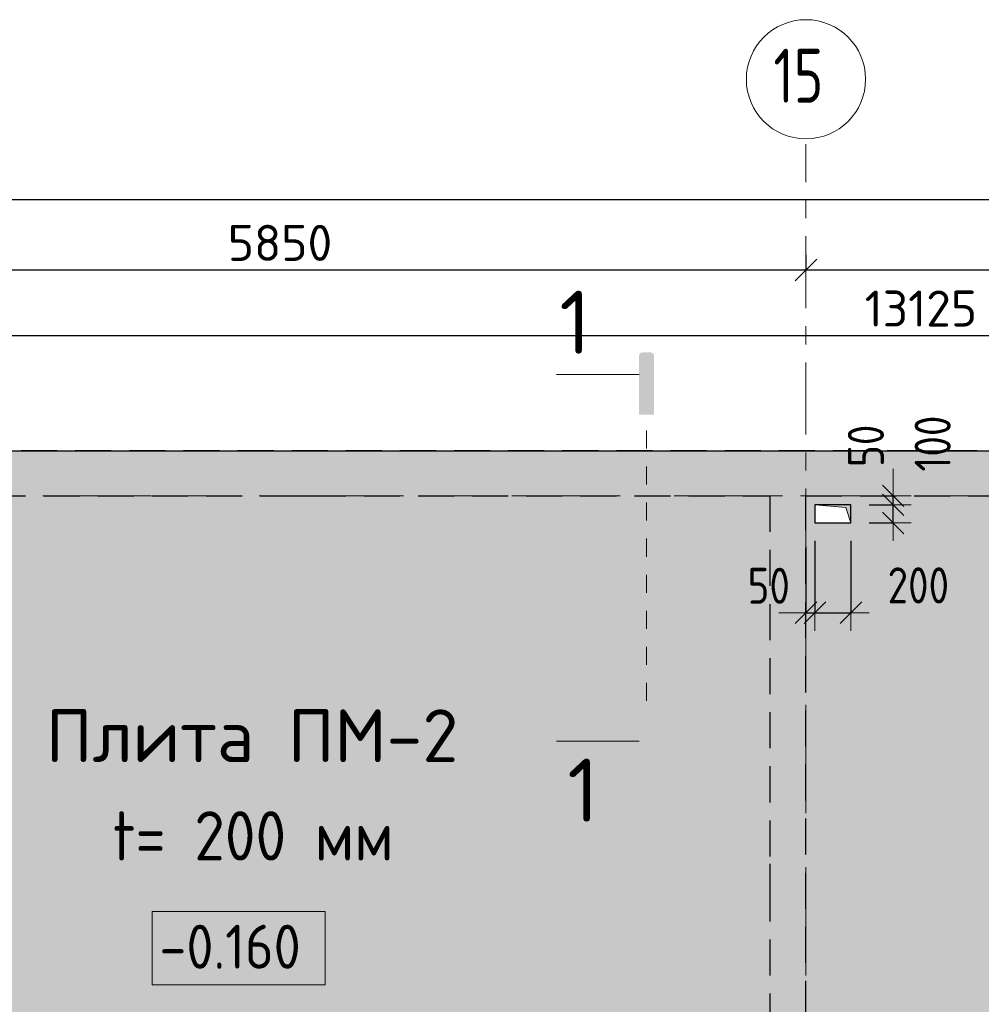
# Model space of a CAD drawing. Header units: metres. Extents: x -38 to 89, y -15 to 19.
# Tile 71 of 120: x 34.34 to 39.67, y 13.58 to 19.04. Entities that reach past the tile are written whole.
import ezdxf

# ---------------------------------------------------------------- set-up
doc = ezdxf.new("R2010")
doc.units = ezdxf.units.M
doc.header["$PDMODE"] = 65
for name, pattern in [('______11', [0.5, 0.4, -0.05, 0, -0.05]), ('______2', [0.27, 0.2, -0.07]), ('______5', [1.1, 0.8, -0.1, 0.1, -0.1]), ('______9', [0.1, 0, -0.1])]:
    doc.linetypes.add(name, pattern=pattern)
for name, color, linetype, lineweight in [('XR$2$Осевая линия (1)', 7, '______5', 13), ('XR$2$Размерная линия (1)', 7, 'Continuous', 13), ('XR$3$Перекрытие (1)', 7, 'Continuous', 35), ('XR$3$Текст_ примечание', 7, 'Continuous', 13), ('XR$4$Заливка', 7, 'Continuous', 13), ('XR$4$Перекрытие (1)', 7, 'Continuous', 35), ('XR$4$Размерная линия (1)', 7, 'Continuous', 13), ('XR$6$Стена (1)', 7, 'Continuous', 35)]:
    doc.layers.add(name, color=color, linetype=linetype, lineweight=lineweight)
doc.layers.add('XR$3$Макрос проема_ отверстия', color=7, linetype='Continuous', lineweight=13, true_color=0x2d2d2d)
doc.styles.add('ISOCPEUR', font='txt')
doc.dimstyles.new('DIMSTYLE_3', dxfattribs={"dimtxt": 0.2, "dimasz": 0.2, "dimexe": 0, "dimexo": 0, "dimgap": 0.1, "dimtad": 2, "dimdec": 0, "dimlfac": 1000, "dimrnd": 5, "dimzin": 12, "dimdsep": 46, "dimtxsty": 'ISOCPEUR', "dimblk1": 'ALL_ML_STRICH', "dimblk2": 'ALL_ML_STRICH', "dimsah": 1, "dimcen": 0, "dimclrd": 7, "dimclre": 256, "dimclrt": 7, "dimadec": 0, "dimazin": 0, "dimtfac": 1, "dimtdec": 0, "dimtix": 1, "dimtmove": 2, "dimatfit": 3, "dimfxl": 0, "dimtzin": 0, "dimlwd": 0, "dimlwe": -3, "dimarcsym": 0})
doc.dimstyles.new('DIMSTYLE_6', dxfattribs={"dimtxt": 0.2, "dimasz": 0.2, "dimexe": 0, "dimexo": 0, "dimgap": 0.1, "dimtad": 2, "dimdec": 0, "dimlfac": 1000, "dimrnd": 5, "dimzin": 12, "dimdsep": 46, "dimtxsty": 'ISOCPEUR', "dimblk1": 'ALL_ML_STRICH', "dimblk2": 'ALL_ML_STRICH', "dimsah": 1, "dimcen": 0, "dimclrd": 7, "dimclre": 256, "dimclrt": 7, "dimadec": 0, "dimazin": 0, "dimtfac": 1, "dimtdec": 0, "dimtix": 1, "dimtmove": 2, "dimatfit": 3, "dimfxl": 0, "dimtvp": 1.2, "dimtzin": 0, "dimlwd": 0, "dimlwe": -3, "dimarcsym": 0})
doc.dimstyles.new('DIMSTYLE_7', dxfattribs={"dimtxt": 0.2, "dimasz": 0.2, "dimexe": 0, "dimexo": 0, "dimgap": 0.1, "dimtad": 0, "dimdec": 0, "dimlfac": 1000, "dimrnd": 5, "dimzin": 12, "dimdsep": 46, "dimtxsty": 'ISOCPEUR', "dimblk1": 'ALL_ML_STRICH', "dimblk2": 'ALL_ML_STRICH', "dimsah": 1, "dimcen": 0, "dimclrd": 7, "dimclre": 256, "dimclrt": 7, "dimadec": 0, "dimazin": 0, "dimtfac": 1, "dimtdec": 0, "dimtix": 1, "dimtmove": 2, "dimatfit": 3, "dimfxl": 0, "dimtvp": 1.2, "dimtzin": 0, "dimlwd": 0, "dimlwe": -3, "dimarcsym": 0})

# ---------------------------------------------------------------- blocks, each defined once
blk = doc.blocks.new('ALL_ML_STRICH')
at = {"color": 0, "linetype": 'ByBlock', "lineweight": -2}
for p, q in [((-0.3, -0.3), (0.3, 0.3)), ((0, -0.5), (0, 0.5)), ((-1, 0), (0.5, 0))]:
    blk.add_line(p, q, dxfattribs=at)
blk = doc.blocks.new('*D19')
at = {"layer": 'DEFPOINTS', "color": 7, "linetype": 'Continuous', "lineweight": 13, "transparency": 33554687}
for p in [(0.5, 18.0429), (0.5, 17.9468), (61.6, 17.1197)]:
    blk.add_point(p, dxfattribs=at)
at = {"layer": 'XR$2$Размерная линия (1)', "color": 9, "linetype": 'Continuous', "lineweight": -2, "true_color": 0xc7c7c7, "transparency": 33554687}
for p, q in [((0.5, 17.9668), (0.5, 18.0429)), ((61.6, 17.1397), (61.6, 18.0429))]:
    blk.add_line(p, q, dxfattribs=at)
at = {"layer": 'XR$2$Размерная линия (1)', "color": 7, "linetype": 'Continuous', "lineweight": -2, "transparency": 33554687}
blk.add_line((0.5, 18.0429), (61.6, 18.0429), dxfattribs=at)
at = {"layer": 'XR$2$Размерная линия (1)', "color": 7, "linetype": 'Continuous', "lineweight": 13, "transparency": 33554687, "xscale": 0.2, "yscale": 0.2, "zscale": 0.2, "rotation": 180}
blk.add_blockref('ALL_ML_STRICH', (0.5, 18.0429), dxfattribs=at)
at = {"layer": 'XR$2$Размерная линия (1)', "color": 7, "linetype": 'Continuous', "lineweight": 13, "transparency": 33554687, "xscale": 0.2, "yscale": 0.2, "zscale": 0.2}
blk.add_blockref('ALL_ML_STRICH', (61.6, 18.0429), dxfattribs=at)
at = {"layer": 'XR$2$Размерная линия (1)', "color": 7, "linetype": 'Continuous', "lineweight": 13, "transparency": 33554687, "insert": (31.1, 18.1929), "char_height": 0.2, "width": 1, "attachment_point": 5, "style": 'ISOCPEUR'}
blk.add_mtext('\\A1;{61100}', dxfattribs=at)
blk = doc.blocks.new('*D28')
at = {"layer": 'DEFPOINTS', "color": 7, "linetype": 'Continuous', "lineweight": 13, "transparency": 33554687}
for p in [(38.7, 17.7556), (32.85, 17.7052), (32.85, 17.6528)]:
    blk.add_point(p, dxfattribs=at)
at = {"layer": 'XR$2$Размерная линия (1)', "color": 9, "linetype": 'Continuous', "lineweight": -2, "true_color": 0xc7c7c7, "transparency": 33554687}
for p, q in [((38.7, 17.7356), (38.7, 17.6528)), ((32.85, 17.6852), (32.85, 17.6528))]:
    blk.add_line(p, q, dxfattribs=at)
at = {"layer": 'XR$2$Размерная линия (1)', "color": 7, "linetype": 'Continuous', "lineweight": -2, "transparency": 33554687}
blk.add_line((32.85, 17.6528), (38.7, 17.6528), dxfattribs=at)
at = {"layer": 'XR$2$Размерная линия (1)', "color": 7, "linetype": 'Continuous', "lineweight": 13, "transparency": 33554687, "xscale": 0.2, "yscale": 0.2, "zscale": 0.2, "rotation": 180}
blk.add_blockref('ALL_ML_STRICH', (32.85, 17.6528), dxfattribs=at)
at = {"layer": 'XR$2$Размерная линия (1)', "color": 7, "linetype": 'Continuous', "lineweight": 13, "transparency": 33554687, "xscale": 0.2, "yscale": 0.2, "zscale": 0.2}
blk.add_blockref('ALL_ML_STRICH', (38.7, 17.6528), dxfattribs=at)
at = {"layer": 'XR$2$Размерная линия (1)', "color": 7, "linetype": 'Continuous', "lineweight": 13, "transparency": 33554687, "insert": (35.785, 17.8028), "char_height": 0.2, "width": 0.8, "attachment_point": 5, "style": 'ISOCPEUR'}
blk.add_mtext('\\A1;{5850}', dxfattribs=at)
blk = doc.blocks.new('*D29')
at = {"layer": 'DEFPOINTS', "color": 7, "linetype": 'Continuous', "lineweight": 13, "transparency": 33554687}
for p in [(38.7, 17.7556), (38.7, 17.6528), (43.05, 17.6744)]:
    blk.add_point(p, dxfattribs=at)
at = {"layer": 'XR$2$Размерная линия (1)', "color": 9, "linetype": 'Continuous', "lineweight": -2, "true_color": 0xc7c7c7, "transparency": 33554687}
for p, q in [((38.7, 17.7356), (38.7, 17.6528)), ((43.05, 17.6544), (43.05, 17.6528))]:
    blk.add_line(p, q, dxfattribs=at)
at = {"layer": 'XR$2$Размерная линия (1)', "color": 7, "linetype": 'Continuous', "lineweight": -2, "transparency": 33554687}
blk.add_line((38.7, 17.6528), (43.05, 17.6528), dxfattribs=at)
at = {"layer": 'XR$2$Размерная линия (1)', "color": 7, "linetype": 'Continuous', "lineweight": 13, "transparency": 33554687, "xscale": 0.2, "yscale": 0.2, "zscale": 0.2, "rotation": 180}
blk.add_blockref('ALL_ML_STRICH', (38.7, 17.6528), dxfattribs=at)
at = {"layer": 'XR$2$Размерная линия (1)', "color": 7, "linetype": 'Continuous', "lineweight": 13, "transparency": 33554687, "xscale": 0.2, "yscale": 0.2, "zscale": 0.2}
blk.add_blockref('ALL_ML_STRICH', (43.05, 17.6528), dxfattribs=at)
at = {"layer": 'XR$2$Размерная линия (1)', "color": 7, "linetype": 'Continuous', "lineweight": 13, "transparency": 33554687, "insert": (40.875, 17.8028), "char_height": 0.2, "width": 0.8, "attachment_point": 5, "style": 'ISOCPEUR'}
blk.add_mtext('\\A1;{4350}', dxfattribs=at)
blk = doc.blocks.new('Отображение проема', base_point=(-1.158, -49.309))
at = {"layer": 'XR$3$Макрос проема_ отверстия', "true_color": 0x000000, "transparency": 33554687}
blk.add_hatch(color=18, dxfattribs=at).paths.add_polyline_path([(-1.158, -50.109), (-1.045, -49.423), (-0.358, -49.309), (-1.158, -49.309)])
at = {"layer": 'XR$3$Макрос проема_ отверстия', "transparency": 33554687}
for p, q in [((-1.158, -50.109), (-1.158, -49.309)), ((-1.158, -49.309), (-0.358, -49.309)), ((-1.045, -49.423), (-0.358, -49.309)), ((-1.158, -50.109), (-1.045, -49.423))]:
    blk.add_line(p, q, dxfattribs=at)
blk = doc.blocks.new('*D235')
at = {"layer": 'DEFPOINTS', "color": 7, "linetype": 'Continuous', "lineweight": 13, "transparency": 33554687}
for p in [(38.7, 16.2197), (38.75, 16.25), (38.7, 15.7514)]:
    blk.add_point(p, dxfattribs=at)
at = {"layer": 'XR$4$Размерная линия (1)', "color": 9, "linetype": 'Continuous', "lineweight": -2, "true_color": 0xc7c7c7, "transparency": 33554687}
for p, q in [((38.7, 16.1197), (38.7, 15.7514)), ((38.75, 16.15), (38.75, 15.7514))]:
    blk.add_line(p, q, dxfattribs=at)
at = {"layer": 'XR$4$Размерная линия (1)', "color": 7, "linetype": 'Continuous', "lineweight": -2, "transparency": 33554687}
blk.add_line((38.7, 15.7514), (38.75, 15.7514), dxfattribs=at)
at = {"layer": 'XR$4$Размерная линия (1)', "color": 7, "linetype": 'Continuous', "lineweight": 13, "transparency": 33554687, "xscale": 0.2, "yscale": 0.2, "zscale": 0.2}
blk.add_blockref('ALL_ML_STRICH', (38.75, 15.7514), dxfattribs=at)
at = {"layer": 'XR$4$Размерная линия (1)', "color": 7, "linetype": 'Continuous', "lineweight": 13, "transparency": 33554687, "xscale": 0.2, "yscale": 0.2, "zscale": 0.2, "rotation": 180}
blk.add_blockref('ALL_ML_STRICH', (38.7, 15.7514), dxfattribs=at)
at = {"layer": 'XR$4$Размерная линия (1)', "color": 7, "linetype": 'Continuous', "lineweight": 13, "transparency": 33554687, "insert": (38.4942, 15.9011), "char_height": 0.2, "width": 0.333333, "attachment_point": 5, "style": 'ISOCPEUR'}
blk.add_mtext('\\W0.83;\\A1;{50}', dxfattribs=at)
blk = doc.blocks.new('*D236')
at = {"layer": 'DEFPOINTS', "color": 7, "linetype": 'Continuous', "lineweight": 13, "transparency": 33554687}
for p in [(38.75, 16.25), (38.95, 16.25), (38.75, 15.7514)]:
    blk.add_point(p, dxfattribs=at)
at = {"layer": 'XR$4$Размерная линия (1)', "color": 9, "linetype": 'Continuous', "lineweight": -2, "true_color": 0xc7c7c7, "transparency": 33554687}
for p, q in [((38.75, 16.15), (38.75, 15.7514)), ((38.95, 16.15), (38.95, 15.7514))]:
    blk.add_line(p, q, dxfattribs=at)
at = {"layer": 'XR$4$Размерная линия (1)', "color": 7, "linetype": 'Continuous', "lineweight": -2, "transparency": 33554687}
blk.add_line((38.75, 15.7514), (38.95, 15.7514), dxfattribs=at)
at = {"layer": 'XR$4$Размерная линия (1)', "color": 7, "linetype": 'Continuous', "lineweight": 13, "transparency": 33554687, "xscale": 0.2, "yscale": 0.2, "zscale": 0.2, "rotation": 180}
blk.add_blockref('ALL_ML_STRICH', (38.75, 15.7514), dxfattribs=at)
at = {"layer": 'XR$4$Размерная линия (1)', "color": 7, "linetype": 'Continuous', "lineweight": 13, "transparency": 33554687, "xscale": 0.2, "yscale": 0.2, "zscale": 0.2}
blk.add_blockref('ALL_ML_STRICH', (38.95, 15.7514), dxfattribs=at)
at = {"layer": 'XR$4$Размерная линия (1)', "color": 7, "linetype": 'Continuous', "lineweight": 13, "transparency": 33554687, "insert": (39.3234, 15.9033), "char_height": 0.2, "width": 0.5, "attachment_point": 5, "style": 'ISOCPEUR'}
blk.add_mtext('\\W0.83;\\A1;{200}', dxfattribs=at)
blk = doc.blocks.new('*D237')
at = {"layer": 'DEFPOINTS', "color": 7, "linetype": 'Continuous', "lineweight": 13, "transparency": 33554687}
for p in [(38.95, 16.35), (38.95, 16.25), (39.1839, 16.25)]:
    blk.add_point(p, dxfattribs=at)
at = {"layer": 'XR$4$Размерная линия (1)', "color": 9, "linetype": 'Continuous', "lineweight": -2, "true_color": 0xc7c7c7, "transparency": 33554687}
for p, q in [((39.05, 16.35), (39.1839, 16.35)), ((39.05, 16.25), (39.1839, 16.25))]:
    blk.add_line(p, q, dxfattribs=at)
at = {"layer": 'XR$4$Размерная линия (1)', "color": 7, "linetype": 'Continuous', "lineweight": -2, "transparency": 33554687}
blk.add_line((39.1839, 16.25), (39.1839, 16.35), dxfattribs=at)
at = {"layer": 'XR$4$Размерная линия (1)', "color": 7, "linetype": 'Continuous', "lineweight": 13, "transparency": 33554687, "xscale": 0.2, "yscale": 0.2, "zscale": 0.2}
for p, rotation in [((39.1839, 16.25), 270), ((39.1839, 16.35), 90)]:
    blk.add_blockref('ALL_ML_STRICH', p, dxfattribs=dict(at, rotation=rotation))
at = {"layer": 'XR$4$Размерная линия (1)', "color": 7, "linetype": 'Continuous', "lineweight": 13, "transparency": 33554687, "insert": (39.4027, 16.6896), "char_height": 0.2, "width": 0.5, "attachment_point": 5, "rotation": 90, "style": 'ISOCPEUR'}
blk.add_mtext('\\W0.83;\\A1;{100}', dxfattribs=at)
blk = doc.blocks.new('*D238')
at = {"layer": 'DEFPOINTS', "color": 7, "linetype": 'Continuous', "lineweight": 13, "transparency": 33554687}
for p in [(39.0128, 16.4), (38.95, 16.35), (39.1839, 16.35)]:
    blk.add_point(p, dxfattribs=at)
at = {"layer": 'XR$4$Размерная линия (1)', "color": 9, "linetype": 'Continuous', "lineweight": -2, "true_color": 0xc7c7c7, "transparency": 33554687}
for p, q in [((39.1128, 16.4), (39.1839, 16.4)), ((39.05, 16.35), (39.1839, 16.35))]:
    blk.add_line(p, q, dxfattribs=at)
at = {"layer": 'XR$4$Размерная линия (1)', "color": 7, "linetype": 'Continuous', "lineweight": -2, "transparency": 33554687}
blk.add_line((39.1839, 16.35), (39.1839, 16.4), dxfattribs=at)
at = {"layer": 'XR$4$Размерная линия (1)', "color": 7, "linetype": 'Continuous', "lineweight": 13, "transparency": 33554687, "xscale": 0.2, "yscale": 0.2, "zscale": 0.2}
for p, rotation in [((39.1839, 16.35), 270), ((39.1839, 16.4), 90)]:
    blk.add_blockref('ALL_ML_STRICH', p, dxfattribs=dict(at, rotation=rotation))
at = {"layer": 'XR$4$Размерная линия (1)', "color": 7, "linetype": 'Continuous', "lineweight": 13, "transparency": 33554687, "insert": (39.0328, 16.6772), "char_height": 0.2, "width": 0.333333, "attachment_point": 5, "rotation": 90, "style": 'ISOCPEUR'}
blk.add_mtext('\\W0.83;\\A1;{50}', dxfattribs=at)
blk = doc.blocks.new('*D505')
at = {"layer": 'DEFPOINTS', "color": 7, "linetype": 'Continuous', "lineweight": 13, "transparency": 33554687}
for p in [(32.725, 17.2887), (32.725, 16.65), (45.85, 16.65)]:
    blk.add_point(p, dxfattribs=at)
at = {"layer": 'XR$4$Размерная линия (1)', "color": 9, "linetype": 'Continuous', "lineweight": -2, "true_color": 0xc7c7c7, "transparency": 33554687}
for p, q in [((32.725, 16.75), (32.725, 17.2887)), ((45.85, 16.75), (45.85, 17.2887))]:
    blk.add_line(p, q, dxfattribs=at)
at = {"layer": 'XR$4$Размерная линия (1)', "color": 7, "linetype": 'Continuous', "lineweight": -2, "transparency": 33554687}
blk.add_line((32.725, 17.2887), (45.85, 17.2887), dxfattribs=at)
at = {"layer": 'XR$4$Размерная линия (1)', "color": 7, "linetype": 'Continuous', "lineweight": 13, "transparency": 33554687, "xscale": 0.2, "yscale": 0.2, "zscale": 0.2, "rotation": 180}
blk.add_blockref('ALL_ML_STRICH', (32.725, 17.2887), dxfattribs=at)
at = {"layer": 'XR$4$Размерная линия (1)', "color": 7, "linetype": 'Continuous', "lineweight": 13, "transparency": 33554687, "xscale": 0.2, "yscale": 0.2, "zscale": 0.2}
blk.add_blockref('ALL_ML_STRICH', (45.85, 17.2887), dxfattribs=at)
at = {"layer": 'XR$4$Размерная линия (1)', "color": 7, "linetype": 'Continuous', "lineweight": 13, "transparency": 33554687, "insert": (39.3375, 17.4387), "char_height": 0.2, "width": 1, "attachment_point": 5, "style": 'ISOCPEUR'}
blk.add_mtext('\\A1;{13125}', dxfattribs=at)

msp = doc.modelspace()

# ---------------------------------------------------------------- hatches: boundary and pattern name
at = {"linetype": 'Continuous', "lineweight": 25, "true_color": 0x000000, "transparency": 33554687}
for points in [[(37.7752, 17.178), (37.7757, 17.1805), (37.7766, 17.1829), (37.7777, 17.1852), (37.7791, 17.1873), (37.7808, 17.1892), (37.7827, 17.1909), (37.7849, 17.1923), (37.7871, 17.1935), (37.7896, 17.1943), (37.7921, 17.1948), (37.7946, 17.1949), (37.8391, 17.1949), (37.8417, 17.1948), (37.8442, 17.1943), (37.8466, 17.1935), (37.8489, 17.1923), (37.851, 17.1909), (37.853, 17.1892), (37.8546, 17.1873), (37.8561, 17.1852), (37.8572, 17.1829), (37.858, 17.1805), (37.8585, 17.178), (37.8587, 17.1754), (37.8587, 16.8504), (37.7751, 16.8504), (37.7751, 17.1754)], [(37.7752, 14.935), (37.7751, 14.9375), (37.7751, 15.2625), (37.8587, 15.2625), (37.8587, 14.9375), (37.8585, 14.935), (37.858, 14.9325), (37.8572, 14.93), (37.8561, 14.9278), (37.8546, 14.9256), (37.853, 14.9237), (37.851, 14.922), (37.8489, 14.9206), (37.8466, 14.9195), (37.8442, 14.9186), (37.8417, 14.9181), (37.8391, 14.918), (37.7946, 14.918), (37.7921, 14.9181), (37.7896, 14.9186), (37.7871, 14.9195), (37.7849, 14.9206), (37.7827, 14.922), (37.7808, 14.9237), (37.7791, 14.9256), (37.7777, 14.9278), (37.7766, 14.93), (37.7757, 14.9325)]]:
    msp.add_hatch(color=18, dxfattribs=at).paths.add_polyline_path(points, flags=16)
at = {"layer": 'XR$4$Заливка', "linetype": 'Continuous', "lineweight": 13, "true_color": 0xf1f1f1, "transparency": 33554687}
h = msp.add_hatch(color=7, dxfattribs=at)
h.paths.add_polyline_path([(32.725, -0.25), (38.6498, -0.25), (38.6498, 0.95), (41.525, 0.95), (41.525, -0.25), (45.35, -0.25), (45.35, 0.95), (47.8219, 0.95), (47.85, 1), (47.85, 1.4), (48.05, 1.4), (48.05, 1), (48.0781, 1), (48.225, 0.95), (48.225, -0.25), (52.25, -0.25), (52.25, 0.95), (54.6219, 0.95), (54.65, 1), (54.65, 1.4), (54.85, 1.4), (54.85, 1), (54.8781, 1), (55.05, 0.95), (55.05, 1.4), (55.25, 1.4), (55.25, 1), (55.2781, 1), (57.65, 0.95), (57.65, -0.25), (61.85, -0.25), (61.85, 16.65), (54.2, 16.65), (54.2, 15.4), (51.8281, 15.4), (51.8, 15.35), (51.8, 14.95), (51.6, 14.95), (51.6, 15.35), (51.5719, 15.35), (51.425, 15.4), (51.425, 15.3719), (51.375, 15.25), (51.175, 15.25), (51.175, 15.65), (51.375, 15.65), (51.375, 15.6781), (51.425, 15.85), (51.175, 15.85), (51.175, 16.25), (51.375, 16.25), (51.375, 16.2781), (51.425, 16.65), (48.7105, 16.65), (48.71, 14.5903), (45.65, 14.5903), (45.65, 16.65), (42.85, 16.65), (42.85, 11.79), (41.0797, 11.79), (41.0797, 16.65), (32.725, 16.65)])
h.paths.add_polyline_path([(51.375, 12.25), (51.175, 12.25), (51.175, 12.65), (51.375, 12.65)], flags=16)
h.paths.add_polyline_path([(51.175, 13.85), (51.375, 13.85), (51.375, 13.45), (51.175, 13.45)], flags=16)
h.paths.add_polyline_path([(43.05, 15.675), (43.05, 15.625), (43, 15.625), (43, 15.675)], flags=16)
h.paths.add_polyline_path([(43.1, 16.4), (43.2, 16.4), (43.2, 16.2), (43.1, 16.2)], flags=16)
h.paths.add_polyline_path([(47.825, 6.6), (48.025, 6.6), (48.025, 6.25), (47.825, 6.25)], flags=16)
h.paths.add_polyline_path([(51.175, 15.05), (51.375, 15.05), (51.375, 14.65), (51.175, 14.65)], flags=16)
h.paths.add_polyline_path([(33.175, 10), (33.175, 9.65), (32.975, 9.65), (32.975, 10)], flags=16)
h.paths.add_polyline_path([(32.95, 11.29), (32.95, 11.54), (33.2, 11.54), (33.2, 11.29)], flags=16)
h.paths.add_polyline_path([(35.325, 11.68), (35.725, 11.68), (35.725, 11.28), (35.325, 11.28)], flags=16)
h.paths.add_polyline_path([(51.175, 14.45), (51.375, 14.45), (51.375, 14.05), (51.175, 14.05)], flags=16)
h.paths.add_polyline_path([(33.325, 6.79), (33.325, 6.59), (32.975, 6.59), (32.975, 6.79)], flags=16)
h.paths.add_polyline_path([(41.0147, 9.52), (41.5147, 9.52), (41.5147, 9.36), (41.0147, 9.36)], flags=16)
h.paths.add_polyline_path([(51.6, 10.32), (51.95, 10.32), (51.95, 10.12), (51.6, 10.12)], flags=16)
h.paths.add_polyline_path([(51.6, 12.88), (52, 12.88), (52, 12.48), (51.6, 12.48)], flags=16)
h.paths.add_polyline_path([(46.15, 7.2), (46.55, 7.2), (46.55, 6.8), (46.15, 6.8)], flags=16)
h.paths.add_polyline_path([(46.8505, 7.08), (46.8505, 7.28), (47.0505, 7.28), (47.0505, 7.08)], flags=16)
h.paths.add_polyline_path([(47.8505, 7.08), (47.8505, 7.28), (48.0505, 7.28), (48.0505, 7.08)], flags=16)
h.paths.add_polyline_path([(52.125, 9.38), (52.125, 9.22), (51.625, 9.22), (51.625, 9.38)], flags=16)
h.paths.add_polyline_path([(49.96, 9.37), (49.96, 9.12), (49.71, 9.12), (49.71, 9.37)], flags=16)
h.paths.add_polyline_path([(51, 7), (51, 7.2), (51.35, 7.2), (51.35, 7)], flags=16)
h.paths.add_polyline_path([(52.585, 9.38), (52.585, 9.22), (52.285, 9.22), (52.285, 9.38)], flags=16)
h.paths.add_polyline_path([(52.8, 9.4019), (53.15, 9.4019), (53.15, 9.2019), (52.8, 9.2019)], flags=16)
h.paths.add_polyline_path([(53.57, 9), (53.92, 9), (53.92, 8.8), (53.57, 8.8)], flags=16)
h.paths.add_polyline_path([(54.04, 8.8), (54.04, 9), (54.24, 9), (54.24, 8.8)], flags=16)
h.paths.add_polyline_path([(54.425, 6.7), (54.425, 7.1), (54.825, 7.1), (54.825, 6.7)], flags=16)
h.paths.add_polyline_path([(54.945, 10.7), (54.545, 10.7), (54.545, 11.1), (54.945, 11.1)], flags=16)
h.paths.add_polyline_path([(54.62, 8.75), (54.62, 8.95), (54.97, 8.95), (54.97, 8.75)], flags=16)
h.paths.add_polyline_path([(54.825, 6.15), (54.625, 6.15), (54.625, 6.5), (54.825, 6.5)], flags=16)
h.paths.add_polyline_path([(55.075, 6.18), (55.075, 6.58), (55.475, 6.58), (55.475, 6.18)], flags=16)
h.paths.add_polyline_path([(55.125, 5.3), (55.075, 5.3), (55.075, 5.35), (55.125, 5.35)], flags=16)
h.paths.add_polyline_path([(55.075, 5.85), (55.075, 5.9), (55.125, 5.9), (55.125, 5.85)], flags=16)
h.paths.add_polyline_path([(55.275, 10.725), (55.225, 10.725), (55.225, 10.775), (55.275, 10.775)], flags=16)
h.paths.add_polyline_path([(55.775, 10.725), (55.775, 10.775), (55.825, 10.775), (55.825, 10.725)], flags=16)
h.paths.add_polyline_path([(57.2, 6.17), (56.95, 6.17), (56.95, 6.62), (57.2, 6.62)], flags=16)
h.paths.add_polyline_path([(57.2, 9.19), (57.6, 9.19), (57.6, 8.79), (57.2, 8.79)], flags=16)
h.paths.add_polyline_path([(41.35, 1), (41.15, 1), (41.15, 1.4), (41.35, 1.4)], flags=16)
h.paths.add_polyline_path([(61.6, 9.8), (61.4, 9.8), (61.4, 10.3), (61.6, 10.3)], flags=16)
h.paths.add_polyline_path([(33.3499, 8.9317), (33.3499, 8.5317), (32.9499, 8.5317), (32.9499, 8.9317)], flags=16)
h.paths.add_polyline_path([(38.75, 16.35), (38.95, 16.35), (38.95, 16.25), (38.75, 16.25)], flags=16)
h.paths.add_polyline_path([(39.05, 6.85), (38.85, 6.85), (38.85, 7.2), (39.05, 7.2)], flags=16)
h.paths.add_polyline_path([(42.85, 9.125), (42.15, 9.125), (42.15, 9.505), (42.85, 9.505)], flags=16)
h.paths.add_polyline_path([(42.62, 7.17), (43.02, 7.17), (43.02, 6.87), (42.62, 6.87)], flags=16)
h.paths.add_polyline_path([(35.0662, 5.757), (35.081, 5.7366), (35.0888, 5.7126), (35.0888, 5.6874), (35.081, 5.6634), (35.0662, 5.643), (35.0458, 5.6281), (35.0218, 5.6203), (34.9965, 5.6203), (34.9725, 5.6281), (34.9521, 5.643), (34.9373, 5.6634), (34.9295, 5.6874), (34.9295, 5.7126), (34.9373, 5.7366), (34.9521, 5.757), (34.9725, 5.7719), (34.9965, 5.7797), (35.0218, 5.7797), (35.0458, 5.7719)], flags=16)
h.paths.add_polyline_path([(45.15, 7.15), (45.15, 7.2), (45.2, 7.2), (45.2, 7.15)], flags=16)
h.paths.add_polyline_path([(45.75, 7.15), (45.7, 7.15), (45.7, 7.2), (45.75, 7.2)], flags=16)
h.paths.add_polyline_path([(45.9, 11.4), (45.9, 11.65), (46.15, 11.65), (46.15, 11.4)], flags=16)
h.paths.add_polyline_path([(41.935, 9.36), (41.665, 9.36), (41.665, 9.52), (41.935, 9.52)], flags=16)
h.paths.add_polyline_path([(48.275, 5.8), (48.275, 5.85), (48.325, 5.85), (48.325, 5.8)], flags=16)
h.paths.add_polyline_path([(48.625, 11.68), (48.625, 11.28), (48.225, 11.28), (48.225, 11.68)], flags=16)
h.paths.add_polyline_path([(41.35, 6.87), (40.95, 6.87), (40.95, 7.27), (41.35, 7.27)], flags=16)
h.paths.add_polyline_path([(37.1, 4.7), (37.05, 4.7), (37.05, 4.75), (37.1, 4.75)], flags=16)
h.paths.add_polyline_path([(41.575, 6.32), (41.575, 6.67), (41.775, 6.67), (41.775, 6.32)], flags=16)
h.paths.add_polyline_path([(39.2126, 4.76), (39.1874, 4.76), (39.1634, 4.7678), (39.143, 4.7827), (39.1281, 4.8031), (39.1203, 4.8271), (39.1203, 4.8523), (39.1281, 4.8763), (39.143, 4.8967), (39.1634, 4.9116), (39.1874, 4.9194), (39.2126, 4.9194), (39.2366, 4.9116), (39.257, 4.8967), (39.2719, 4.8763), (39.2797, 4.8523), (39.2797, 4.8271), (39.2719, 4.8031), (39.257, 4.7827), (39.2366, 4.7678)], flags=16)
h.paths.add_polyline_path([(42.005, 6.87), (41.605, 6.87), (41.605, 7.27), (42.005, 7.27)], flags=16)
h.paths.add_polyline_path([(37.1, 4.2), (37.1, 4.15), (37.05, 4.15), (37.05, 4.2)], flags=16)
h.paths.add_polyline_path([(41.1259, 6.47), (41.1259, 6.67), (41.3259, 6.67), (41.3259, 6.47)], flags=16)
h.paths.add_polyline_path([(48.65, 6.8), (48.25, 6.8), (48.25, 7.2), (48.65, 7.2)], flags=16)
h.paths.add_polyline_path([(48.275, 6.35), (48.275, 6.4), (48.325, 6.4), (48.325, 6.35)], flags=16)
h.paths.add_polyline_path([(48.87, 11.08), (48.87, 10.88), (48.52, 10.88), (48.52, 11.08)], flags=16)
h.paths.add_polyline_path([(49.4, 6.8), (49.4, 7.1), (49.8, 7.1), (49.8, 6.8)], flags=16)

# ---------------------------------------------------------------- linework, layer by layer
at = {"color": 7, "linetype": 'Continuous', "lineweight": 13, "transparency": 33554687}
for p, q in [((37.7751, 17.0734), (37.3183, 17.0734)), ((37.7751, 15.0395), (37.3183, 15.0395))]:
    msp.add_line(p, q, dxfattribs=at)
at = {"color": 7, "linetype": '______9', "lineweight": 13, "transparency": 33554687}
msp.add_line((37.8169, 15.2625), (37.8169, 16.8504), dxfattribs=at)
at = {"layer": 'XR$2$Осевая линия (1)', "color": 253, "linetype": '______11', "lineweight": 13, "true_color": 0xa0a0a0, "transparency": 33554687}
for p, q in [((38.7, 8.34), (38.7, 18.35)), ((-2.63, 16.4), (62.6, 16.4))]:
    msp.add_line(p, q, dxfattribs=at)
at = {"layer": 'XR$2$Осевая линия (1)', "color": 7, "linetype": 'Continuous', "lineweight": 13, "transparency": 33554687}
msp.add_circle((38.7004, 18.7101), 0.3304, dxfattribs=at)
at = {"layer": 'XR$3$Перекрытие (1)', "color": 7, "linetype": 'Continuous', "lineweight": 13, "transparency": 33554687}
for p, q in [((41.0797, 16.65), (32.725, 16.65)), ((38.95, 16.35), (38.75, 16.35)), ((38.75, 16.35), (38.75, 16.25)), ((38.95, 16.25), (38.95, 16.35)), ((38.75, 16.25), (38.95, 16.25))]:
    msp.add_line(p, q, dxfattribs=at)
at = {"layer": 'XR$3$Текст_ примечание', "color": 7, "linetype": 'Continuous', "lineweight": 13, "transparency": 33554687}
msp.add_lwpolyline([(35.076, 13.6882), (36.0348, 13.6882), (36.0348, 14.0944), (35.076, 14.0944), (35.076, 13.6882)], dxfattribs=at)
at = {"layer": 'XR$4$Перекрытие (1)', "color": 7, "linetype": 'Continuous', "lineweight": 25, "transparency": 33554687}
for p, q in [((32.725, 16.65), (41.0797, 16.65)), ((38.75, 16.35), (38.75, 16.25)), ((38.95, 16.35), (38.75, 16.35)), ((38.95, 16.25), (38.95, 16.35)), ((38.75, 16.25), (38.95, 16.25))]:
    msp.add_line(p, q, dxfattribs=at)
at = {"layer": 'XR$6$Стена (1)', "color": 253, "linetype": '______2', "lineweight": -3, "true_color": 0xa0a0a0, "transparency": 33554687}
for p, q in [((45.65, 16.65), (32.95, 16.65)), ((32.975, 16.4), (35.83, 16.4)), ((35.83, 16.4), (35.95, 16.4)), ((35.95, 16.4), (38.5, 16.4)), ((38.5, 16.4), (38.5, 14.3595)), ((38.7, 11.71), (38.7, 16.4)), ((38.7, 16.4), (40.8797, 16.4)), ((38.5, 14.3595), (38.5, 14.2395)), ((38.5, 14.2395), (38.5, 12.5395))]:
    msp.add_line(p, q, dxfattribs=at)

# ---------------------------------------------------------------- block references
at = {"layer": 'XR$3$Макрос проема_ отверстия', "transparency": 33554687, "xscale": -0.25, "yscale": 0.1250000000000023}
msp.add_blockref('Отображение проема', (38.95, 16.35), dxfattribs=at)

# ---------------------------------------------------------------- texts
at = {"color": 7, "linetype": 'Continuous', "lineweight": 13, "transparency": 33554687, "char_height": 0.35, "width": 0.272222, "attachment_point": 5, "style": 'ISOCPEUR'}
for insert in [(37.421, 17.3624), (37.4654, 14.7673)]:
    msp.add_mtext('\\A1;{\\fISOCPEUR|i0|b0;\\H0.350000;\\W1.000000;\\C7;1}\\P', dxfattribs=dict(at, insert=insert))
at = {"layer": 'XR$2$Осевая линия (1)', "color": 7, "linetype": 'Continuous', "lineweight": 13, "transparency": 33554687, "insert": (38.5204, 18.5796), "char_height": 0.3, "width": 0.472281, "attachment_point": 7, "style": 'ISOCPEUR'}
msp.add_mtext('\\W0.75;15', dxfattribs=at)
at = {"layer": 'XR$3$Текст_ примечание', "color": 7, "linetype": 'Continuous', "lineweight": 13, "transparency": 33554687, "style": 'ISOCPEUR'}
for s, insert, char_height, width, attachment_point in [('\\A1;{\\fISOCPEUR|i0|b0;\\H0.292500;\\W1.000000;\\C7;Плита ПМ-2}\\P', (35.63, 15.0694), 0.2925, 2.3655, 5), ('\\A1;{\\fISOCPEUR|i0|b0;\\H0.273000;\\W0.909091;\\C7;t= 200 мм}\\P', (34.8568, 14.3777), 0.273, 1.65894, 7), ('\\W0.90;-0.160', (35.1166, 13.7776), 0.24375, 0.986475, 7)]:
    msp.add_mtext(s, dxfattribs=dict(at, insert=insert, char_height=char_height, width=width, attachment_point=attachment_point))

# ---------------------------------------------------------------- dimensions: what is measured, and where the dimension line sits
at = {"layer": 'XR$2$Размерная линия (1)', "color": 7, "linetype": 'Continuous', "lineweight": 13, "transparency": 33554687}
for base, p1, p2, picture, middle in [((61.6, 18.0429), (0.5, 17.9668), (61.6, 17.1397), '*D19', (31.1, 18.1929)), ((38.7, 17.6528), (32.85, 17.6852), (38.7, 17.7356), '*D28', (35.785, 17.8028)), ((43.05, 17.6528), (38.7, 17.7356), (43.05, 17.6544), '*D29', (40.875, 17.8028))]:
    dim = msp.add_linear_dim(base=base, p1=p1, p2=p2, dimstyle='DIMSTYLE_3', override={"dimpost": '<>', "dimclrd": 7, "dimclre": 9, "dimclrt": 7, "dimlwd": 0, "dimlwe": 65533}, dxfattribs=at)
    dim.commit()
    dim.dimension.update_dxf_attribs({"geometry": picture, "text_midpoint": middle, "dimtype": 160})
at = {"layer": 'XR$4$Размерная линия (1)', "color": 7, "linetype": 'Continuous', "lineweight": 13, "transparency": 33554687}
for base, p1, p2, dimstyle, picture, middle in [((45.85, 17.2887), (32.725, 16.75), (45.85, 16.75), 'DIMSTYLE_3', '*D505', (39.3375, 17.4387)), ((38.75, 15.7514), (38.7, 16.1197), (38.75, 16.15), 'DIMSTYLE_6', '*D235', (38.4942, 15.9011)), ((38.95, 15.7514), (38.75, 16.15), (38.95, 16.15), 'DIMSTYLE_6', '*D236', (39.3234, 15.9033))]:
    dim = msp.add_linear_dim(base=base, p1=p1, p2=p2, dimstyle=dimstyle, override={"dimpost": '<>', "dimclrd": 7, "dimclre": 9, "dimclrt": 7, "dimlwd": 0, "dimlwe": 65533}, dxfattribs=at)
    dim.commit()
    dim.dimension.update_dxf_attribs({"geometry": picture, "text_midpoint": middle, "dimtype": 160})
for base, p1, p2, dimstyle, picture, middle in [((39.1839, 16.35), (39.05, 16.25), (39.05, 16.35), 'DIMSTYLE_7', '*D237', (39.4027, 16.6896)), ((39.1839, 16.4), (39.05, 16.35), (39.1128, 16.4), 'DIMSTYLE_6', '*D238', (39.0328, 16.6772))]:
    dim = msp.add_linear_dim(base=base, p1=p1, p2=p2, angle=90, dimstyle=dimstyle, override={"dimpost": '<>', "dimclrd": 7, "dimclre": 9, "dimclrt": 7, "dimlwd": 0, "dimlwe": 65533}, dxfattribs=at)
    dim.commit()
    dim.dimension.update_dxf_attribs({"geometry": picture, "text_midpoint": middle, "dimtype": 160})

doc.saveas('drawing.dxf')
